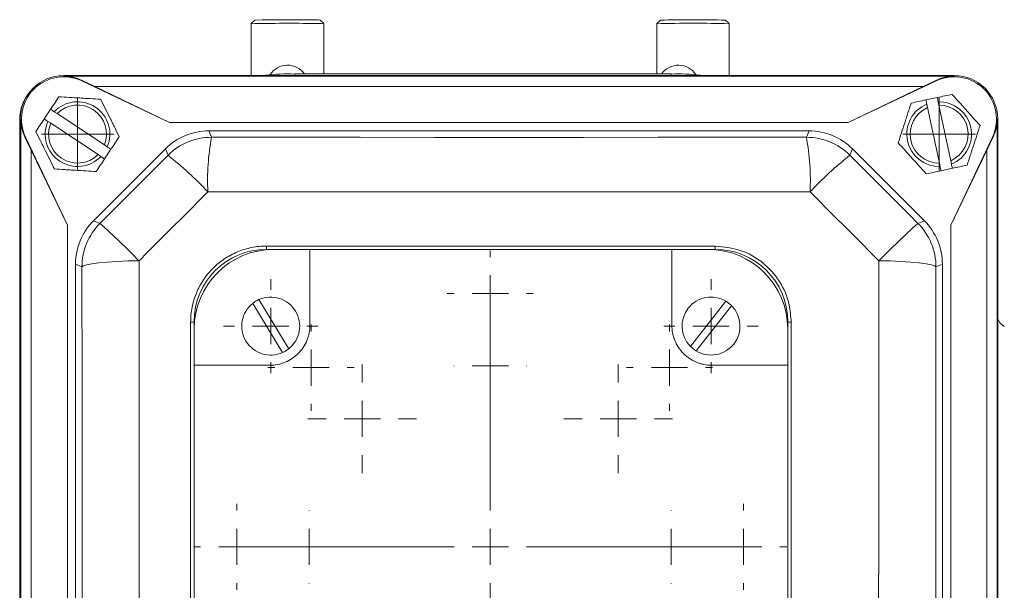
# Model space of a CAD drawing. Header units: millimetres. Extents: x 62 to 845, y 148 to 834.
# Tile 9 of 27: x 113 to 249, y 269 to 348. Entities that reach past the tile are written whole.
import ezdxf

# ---------------------------------------------------------------- set-up
doc = ezdxf.new("R2010")
doc.units = ezdxf.units.MM

# ---------------------------------------------------------------- blocks, each defined once
blk = doc.blocks.new('SW_CENTERMARKSYMBOL_7')
at = {"color": 0, "linetype": 'Continuous', "lineweight": 0}
for p, q in [((0, 5), (0, 35)), ((0, 0), (0, 2.5)), ((-5, 0), (-35, 0)), ((0, 0), (-2.5, 0)), ((0, 0), (0, -2.5)), ((0, 0), (2.5, 0)), ((5, 0), (35, 0)), ((0, -5), (0, -35))]:
    blk.add_line(p, q, dxfattribs=at)
blk = doc.blocks.new('SW_CENTERMARKSYMBOL_8')
at = {"color": 0, "linetype": 'Continuous', "lineweight": 0}
for p, q in [((0, 5), (0, 7.5)), ((0, 0), (0, 2.5)), ((-5, 0), (-7.5, 0)), ((0, 0), (-2.5, 0)), ((0, 0), (0, -2.5)), ((0, 0), (2.5, 0)), ((5, 0), (7.5, 0)), ((0, -5), (0, -7.5))]:
    blk.add_line(p, q, dxfattribs=at)
blk = doc.blocks.new('SW_CENTERMARKSYMBOL_10')
at = {"color": 0, "linetype": 'Continuous', "lineweight": 0}
for p, q in [((0, 5), (0, 7.5)), ((0, 0), (0, 2.5)), ((-5, 0), (-7.5, 0)), ((0, 0), (-2.5, 0)), ((0, 0), (0, -2.5)), ((0, 0), (2.5, 0)), ((5, 0), (7.5, 0)), ((0, -5), (0, -7.5))]:
    blk.add_line(p, q, dxfattribs=at)
blk = doc.blocks.new('SW_CENTERMARKSYMBOL_11')
at = {"color": 0, "linetype": 'Continuous', "lineweight": 0}
for p, q in [((0, 5), (0, 5.95)), ((0, 0), (0, 2.5)), ((-5, 0), (-5.95, 0)), ((0, 0), (-2.5, 0)), ((0, 0), (0, -2.5)), ((0, 0), (2.5, 0)), ((5, 0), (5.95, 0)), ((0, -5), (0, -5.95))]:
    blk.add_line(p, q, dxfattribs=at)
blk = doc.blocks.new('SW_CENTERMARKSYMBOL_12')
at = {"color": 0, "linetype": 'Continuous', "lineweight": 0}
for p, q in [((0, 5), (0, 5.05)), ((0, 0), (0, 2.5)), ((-5, 0), (-5.05, 0)), ((0, 0), (-2.5, 0)), ((0, 0), (0, -2.5)), ((0, 0), (2.5, 0)), ((5, 0), (5.05, 0)), ((0, -5), (0, -5.05))]:
    blk.add_line(p, q, dxfattribs=at)
blk = doc.blocks.new('SW_CENTERMARKSYMBOL_13')
at = {"color": 0, "linetype": 'Continuous', "lineweight": 0}
for p, q in [((0, 5), (0, 5.95)), ((0, 0), (0, 2.5)), ((-5, 0), (-5.95, 0)), ((0, 0), (-2.5, 0)), ((0, 0), (0, -2.5)), ((0, 0), (2.5, 0)), ((5, 0), (5.95, 0)), ((0, -5), (0, -5.95))]:
    blk.add_line(p, q, dxfattribs=at)
blk = doc.blocks.new('SW_CENTERMARKSYMBOL_14')
at = {"color": 0, "linetype": 'Continuous', "lineweight": 0}
for p, q in [((0, 5), (0, 5.95)), ((0, 0), (0, 2.5)), ((-5, 0), (-5.95, 0)), ((0, 0), (-2.5, 0)), ((0, 0), (0, -2.5)), ((0, 0), (2.5, 0)), ((5, 0), (5.95, 0)), ((0, -5), (0, -5.95))]:
    blk.add_line(p, q, dxfattribs=at)
blk = doc.blocks.new('SW_CENTERMARKSYMBOL_15')
at = {"color": 0, "linetype": 'Continuous', "lineweight": 0}
for p, q in [((0, 5), (0, 5.05)), ((0, 0), (0, 2.5)), ((-5, 0), (-5.05, 0)), ((0, 0), (-2.5, 0)), ((0, 0), (0, -2.5)), ((0, 0), (2.5, 0)), ((5, 0), (5.05, 0)), ((0, -5), (0, -5.05))]:
    blk.add_line(p, q, dxfattribs=at)
blk = doc.blocks.new('SW_CENTERMARKSYMBOL_16')
at = {"color": 0, "linetype": 'Continuous', "lineweight": 0}
for p, q in [((0, 5), (0, 5.95)), ((0, 0), (0, 2.5)), ((-5, 0), (-5.95, 0)), ((0, 0), (-2.5, 0)), ((0, 0), (0, -2.5)), ((0, 0), (2.5, 0)), ((5, 0), (5.95, 0)), ((0, -5), (0, -5.95))]:
    blk.add_line(p, q, dxfattribs=at)
blk = doc.blocks.new('SW_CENTERMARKSYMBOL_17')
at = {"color": 0, "linetype": 'Continuous', "lineweight": 0}
for p, q in [((0, 5), (0, 5.95)), ((0, 0), (0, 2.5)), ((-5, 0), (-5.95, 0)), ((0, 0), (-2.5, 0)), ((0, 0), (0, -2.5)), ((0, 0), (2.5, 0)), ((5, 0), (5.95, 0)), ((0, -5), (0, -5.95))]:
    blk.add_line(p, q, dxfattribs=at)
blk = doc.blocks.new('SW_CENTERMARKSYMBOL_18')
at = {"color": 0, "linetype": 'Continuous', "lineweight": 0}
for p, q in [((0, 5), (0, 5.05)), ((0, 0), (0, 2.5)), ((-5, 0), (-5.05, 0)), ((0, 0), (-2.5, 0)), ((0, 0), (0, -2.5)), ((0, 0), (2.5, 0)), ((5, 0), (5.05, 0)), ((0, -5), (0, -5.05))]:
    blk.add_line(p, q, dxfattribs=at)
blk = doc.blocks.new('SW_CENTERMARKSYMBOL_23')
at = {"color": 0, "linetype": 'Continuous', "lineweight": 0}
for p, q in [((0, 2.5), (0, 5)), ((0, 0), (0, 2.5)), ((-2.5, 0), (-5, 0)), ((0, 0), (-2.5, 0)), ((0, 0), (0, -2.5)), ((0, 0), (2.5, 0)), ((2.5, 0), (5, 0)), ((0, -2.5), (0, -5))]:
    blk.add_line(p, q, dxfattribs=at)
blk = doc.blocks.new('SW_CENTERMARKSYMBOL_25')
at = {"color": 0, "linetype": 'Continuous', "lineweight": 0}
for p, q in [((0, 2.5), (0, 5)), ((0, 0), (0, 2.5)), ((-2.5, 0), (-5, 0)), ((0, 0), (-2.5, 0)), ((0, 0), (0, -2.5)), ((0, 0), (2.5, 0)), ((2.5, 0), (5, 0)), ((0, -2.5), (0, -5))]:
    blk.add_line(p, q, dxfattribs=at)
blk = doc.blocks.new('SW_CENTERMARKSYMBOL_29')
at = {"color": 0, "linetype": 'Continuous', "lineweight": 0}
for p, q in [((0, 5), (0, 6.5)), ((0, 0), (0, 2.5)), ((-5, 0), (-6.5, 0)), ((0, 0), (-2.5, 0)), ((0, 0), (0, -2.5)), ((0, 0), (2.5, 0)), ((5, 0), (6.5, 0)), ((0, -5), (0, -6.5))]:
    blk.add_line(p, q, dxfattribs=at)
blk = doc.blocks.new('SW_CENTERMARKSYMBOL_30')
at = {"color": 0, "linetype": 'Continuous', "lineweight": 0}
for p, q in [((0, 5), (0, 6.5)), ((0, 0), (0, 2.5)), ((-5, 0), (-6.5, 0)), ((0, 0), (-2.5, 0)), ((0, 0), (0, -2.5)), ((0, 0), (2.5, 0)), ((5, 0), (6.5, 0)), ((0, -5), (0, -6.5))]:
    blk.add_line(p, q, dxfattribs=at)

msp = doc.modelspace()

# ---------------------------------------------------------------- linework, layer by layer
at = {"color": 7, "linetype": 'Continuous', "lineweight": 15}
for p, q in [((145.32, 347.56), (144.82, 347.06)), ((144.82, 347.06), (144.82, 339.89)), ((154.82, 347.06), (154.32, 347.56)), ((154.82, 340.11), (154.82, 347.06)), ((201.32, 347.56), (200.82, 347.06)), ((200.82, 347.06), (200.82, 340.11)), ((210.82, 347.06), (210.32, 347.56)), ((210.82, 339.89), (210.82, 347.06)), ((150.82, 340.11), (202.82, 340.11)), ((118.91, 339.8), (118.91, 339.89)), ((241.91, 339.89), (118.91, 339.89)), ((118.91, 339.89), (241.91, 339.89)), ((118.91, 339.8), (241.91, 339.8)), ((121.4, 339.15), (121.44, 339.23)), ((121.4, 339.15), (133.54, 333.39)), ((123.21, 338.39), (121.44, 339.23)), ((146.82, 339.97), (146.82, 339.89)), ((206.82, 339.97), (206.82, 339.89)), ((227.27, 333.39), (239.41, 339.15)), ((239.37, 339.23), (237.6, 338.39)), ((239.41, 339.15), (239.37, 339.23)), ((241.91, 339.8), (241.91, 339.89)), ((133.54, 333.39), (123.21, 338.39)), ((123.21, 338.39), (237.6, 338.39)), ((237.6, 338.39), (227.27, 333.39)), ((238, 336.53), (239.56, 336.86)), ((238.12, 335.94), (238.22, 335.47)), ((239.79, 335.8), (239.69, 336.27)), ((116.21, 333.89), (117.09, 335.23)), ((117.99, 334.63), (117.59, 334.9)), ((124.53, 330.31), (117.99, 334.63)), ((238.22, 335.47), (239.85, 327.8)), ((241.41, 328.13), (239.79, 335.8)), ((112.83, 333.8), (112.83, 247.36)), ((112.99, 333.89), (112.91, 333.89)), ((112.91, 333.89), (112.91, 155.89)), ((112.91, 155.89), (112.91, 333.89)), ((112.99, 155.89), (112.99, 333.89)), ((116.71, 333.56), (117.11, 333.3)), ((117.11, 333.3), (123.65, 328.97)), ((133.54, 333.39), (227.27, 333.39)), ((247.82, 333.89), (247.9, 333.89)), ((247.82, 333.89), (247.82, 155.89)), ((247.9, 155.89), (247.9, 333.89)), ((247.91, 333.89), (247.91, 155.89)), ((138.96, 332.25), (139.33, 331.37)), ((221.85, 332.25), (138.96, 332.25)), ((221.48, 331.37), (221.85, 332.25)), ((113.64, 331.39), (113.56, 331.35)), ((113.56, 331.35), (114.41, 329.58)), ((119.41, 319.25), (113.64, 331.39)), ((247.17, 331.39), (241.41, 319.25)), ((246.41, 329.58), (247.25, 331.35)), ((247.17, 331.39), (247.25, 331.35)), ((114.41, 329.58), (119.41, 319.25)), ((114.41, 160.2), (114.41, 329.58)), ((132.95, 329.76), (123.03, 319.84)), ((124.93, 330.04), (124.53, 330.31)), ((125.43, 329.71), (124.55, 328.38)), ((133.32, 328.88), (132.95, 329.76)), ((227.86, 329.76), (227.49, 328.88)), ((237.78, 319.84), (227.86, 329.76)), ((241.41, 319.25), (246.41, 329.58)), ((246.41, 329.58), (246.41, 160.2)), ((123.65, 328.97), (124.05, 328.7)), ((239.85, 327.8), (239.95, 327.33)), ((241.51, 327.66), (241.41, 328.13)), ((241.64, 327.08), (240.07, 326.74)), ((123.03, 319.84), (123.92, 319.47)), ((236.89, 319.47), (237.78, 319.84)), ((119.41, 170.53), (119.41, 319.25)), ((241.41, 319.25), (241.41, 170.53)), ((208.91, 315.89), (146.91, 315.89)), ((146.93, 316.34), (208.89, 316.34)), ((147.91, 315.88), (152.91, 315.88)), ((152.91, 315.88), (152.91, 305.39)), ((152.91, 315.88), (202.91, 315.88)), ((202.91, 305.39), (202.91, 315.88)), ((202.91, 315.88), (207.91, 315.88)), ((120.54, 313.83), (120.54, 175.94)), ((121.43, 313.46), (120.54, 313.83)), ((240.27, 313.83), (239.38, 313.46)), ((240.27, 175.94), (240.27, 313.83)), ((145.87, 308.95), (149.99, 302.16)), ((205.46, 302.49), (210.38, 308.72)), ((149.13, 301.64), (145.01, 308.43)), ((211.16, 308.1), (206.25, 301.87)), ((136.44, 243.89), (136.44, 305.84)), ((136.91, 305.89), (136.91, 243.89)), ((136.92, 299.89), (136.92, 304.89)), ((218.9, 304.89), (218.9, 299.89)), ((218.91, 243.89), (218.91, 305.89)), ((219.38, 305.84), (219.38, 243.89)), ((136.92, 249.89), (136.92, 299.89)), ((147.41, 299.89), (136.92, 299.89)), ((218.9, 299.89), (208.41, 299.89)), ((218.9, 299.89), (218.9, 249.89))]:
    msp.add_line(p, q, dxfattribs=at)
at = {"color": 8, "linetype": 'Continuous', "lineweight": 15}
for p, q in [((150.82, 340.11), (150.82, 339.89)), ((202.82, 340.11), (202.82, 339.89))]:
    msp.add_line(p, q, dxfattribs=at)
at = {"color": 7, "linetype": 'Continuous', "lineweight": 15, "flags": 128}
for points in [[(139.33, 331.37), (149.59, 331.36), (159.86, 331.36), (170.13, 331.35), (180.41, 331.35), (190.68, 331.35), (200.95, 331.36), (211.22, 331.36), (221.48, 331.37)], [(123.92, 319.47), (125.09, 320.65), (126.27, 321.83), (127.44, 323), (128.62, 324.18), (129.79, 325.35), (130.97, 326.53), (132.14, 327.7), (133.32, 328.88)], [(227.49, 328.88), (228.67, 327.7), (229.84, 326.53), (231.02, 325.35), (232.19, 324.18), (233.37, 323), (234.54, 321.83), (235.72, 320.65), (236.89, 319.47)], [(138.82, 323.83), (137.63, 322.64), (136.45, 321.45), (135.26, 320.26), (134.07, 319.07), (132.88, 317.88), (131.69, 316.69), (130.5, 315.5), (129.31, 314.31)], [(221.99, 323.83), (211.6, 323.82), (201.21, 323.82), (190.81, 323.81), (180.41, 323.81), (170, 323.81), (159.6, 323.82), (149.21, 323.82), (138.82, 323.83)], [(231.5, 314.31), (230.31, 315.5), (229.12, 316.69), (227.93, 317.88), (226.74, 319.07), (225.56, 320.26), (224.37, 321.45), (223.18, 322.64), (221.99, 323.83)], [(129.31, 314.31), (127.76, 314.28), (126.28, 314.22), (124.92, 314.14), (123.74, 314.04), (122.77, 313.91), (122.05, 313.77), (121.6, 313.62), (121.43, 313.46)], [(129.31, 314.31), (129.33, 296.99), (129.34, 279.64), (129.35, 262.27), (129.36, 244.89), (129.35, 227.51), (129.34, 210.14), (129.33, 192.79), (129.31, 175.47)], [(231.5, 175.47), (231.48, 192.79), (231.47, 210.14), (231.46, 227.51), (231.46, 244.89), (231.46, 262.27), (231.47, 279.64), (231.48, 296.99), (231.5, 314.31)], [(239.38, 313.46), (239.21, 313.62), (238.76, 313.77), (238.04, 313.91), (237.07, 314.04), (235.89, 314.14), (234.53, 314.22), (233.06, 314.28), (231.5, 314.31)], [(121.43, 176.31), (121.45, 193.42), (121.46, 210.56), (121.47, 227.72), (121.48, 244.89), (121.47, 262.06), (121.46, 279.22), (121.45, 296.36), (121.43, 313.46)], [(239.38, 313.46), (239.36, 296.36), (239.35, 279.22), (239.34, 262.06), (239.34, 244.89), (239.34, 227.72), (239.35, 210.56), (239.36, 193.42), (239.38, 176.31)]]:
    msp.add_lwpolyline(points, dxfattribs=at)
at = {"color": 7, "linetype": 'Continuous', "lineweight": 15}
for centre, radius, start, end in [((150.05, 89.5), 257.61, 89.2009, 91.1639), ((150.04, 108.84), 238.76, 89.2269, 91.133), ((153.5, 335.18), 12.4, 86.2054, 91.0902), ((153.89, 332.86), 14.22, 86.2626, 90.9964), ((205.82, 143.25), 203.87, 88.5946, 91.4054), ((205.82, 148.06), 199.54, 88.7078, 91.2922), ((149.82, 311.35), 28.77, 88.0107, 95.987), ((149.82, 338.45), 2.88, 35.2433, 146.3462), ((203.82, 338.45), 2.88, 33.6538, 144.7567), ((203.82, 311.35), 28.77, 84.013, 91.9893), ((118.91, 333.89), 6, 90, 180), ((118.91, 333.89), 6, 90, 180), ((118.91, 333.89), 5.83, 64.6063, 205.3937), ((118.91, 333.89), 5.91, 64.6063, 90), ((241.91, 333.89), 5.91, 90, 115.3937), ((241.91, 333.89), 5.83, 334.6063, 115.3937), ((241.91, 333.89), 6, 0, 90), ((241.91, 333.89), 6, 0, 90), ((118.82, 333.8), 5.99, 139.2811, 180), ((120.82, 331.8), 4.47, 336.8183, 136.2194), ((239.82, 331.8), 4.47, 112.2653, 271.6664), ((239.82, 331.8), 4.47, 292.2653, 91.6664), ((120.82, 331.8), 4, 338.0558, 134.9819), ((239.82, 331.8), 4, 113.5028, 270.4289), ((239.82, 331.8), 4, 293.5028, 90.4289), ((118.91, 333.89), 5.91, 180, 205.3937), ((120.82, 331.8), 4.47, 156.8183, 316.2194), ((120.82, 331.8), 4, 158.0558, 314.9819), ((241.91, 333.89), 5.91, 334.6063, 0), ((139.33, 322.87), 8.5, 90.0045, 134.9955), ((170.43, 325.5), 31.65, 169.3124, 183.0259), ((190.38, 325.5), 31.65, 356.9741, 10.6876), ((221.48, 322.87), 8.5, 45.0045, 89.9955), ((103.25, 290.59), 48.68, 43.0597, 51.8615), ((257.56, 290.59), 48.68, 128.1385, 136.9403), ((129.93, 313.46), 8.5, 135.0044, 179.9956), ((58.27, 245.61), 98.82, 44.0425, 48.3723), ((302.54, 245.61), 98.82, 131.6277, 135.9575), ((230.88, 313.46), 8.5, 0.0045, 44.9956), ((146.91, 305.89), 10, 90, 180), ((147.91, 304.89), 10.99, 90, 180), ((144.66, 316.23), 2.27, 351.2629, 2.6395), ((207.91, 304.89), 10.99, 0, 90), ((211.54, 316.23), 2.66, 177.7471, 187.4418), ((208.91, 305.89), 10, 0, 90), ((147.5, 305.29), 4, 114.0575, 128.419), ((147.5, 305.29), 4, 308.419, 114.0575), ((208.31, 305.29), 4, 58.9155, 224.5539), ((208.31, 305.29), 4, 44.5539, 58.9155), ((147.5, 305.29), 4, 128.419, 294.0575), ((208.31, 305.29), 4, 238.9155, 44.5539), ((136.55, 307.19), 1.35, 265.2744, 285.3429), ((219.27, 307.2), 1.36, 254.7267, 274.736), ((147.5, 305.29), 4, 294.0575, 308.419), ((208.31, 305.29), 4, 224.5539, 238.9155)]:
    msp.add_arc(centre, radius, start, end, dxfattribs=at)
for centre, major_axis, ratio, start_param, end_param in [((138.96, 323.75), (-3.25, 7.85), 0.999894, 5.890524, 6.675847), ((221.85, 323.75), (3.25, 7.85), 0.999894, 5.890524, 6.675847), ((129.04, 313.83), (-7.85, 3.25), 0.999894, 5.890524, 6.675847), ((231.77, 313.83), (7.85, 3.25), 0.999894, 5.890524, 6.675847), ((249.81, 306.98), (1.42, 1.42), 0.998783, 2.670647, 3.409685)]:
    msp.add_ellipse(centre, major_axis=major_axis, ratio=ratio, start_param=start_param, end_param=end_param, dxfattribs=at)
for points in [[(239.56, 336.86), (240.26, 337.01), (240.94, 337.15), (241.61, 337.29)], [(238, 336.53), (238.04, 336.33), (238.08, 336.14), (238.12, 335.94)], [(239.69, 336.27), (239.65, 336.47), (239.61, 336.66), (239.56, 336.86)], [(117.59, 334.9), (117.42, 335.01), (117.26, 335.12), (117.09, 335.23)], [(116.21, 333.89), (115.81, 333.3), (115.43, 332.72), (115.06, 332.15)], [(116.21, 333.89), (116.37, 333.78), (116.54, 333.67), (116.71, 333.56)], [(125.43, 329.71), (125.26, 329.82), (125.1, 329.93), (124.93, 330.04)], [(124.55, 328.38), (124.15, 327.78), (123.77, 327.2), (123.4, 326.63)], [(124.05, 328.7), (124.22, 328.59), (124.38, 328.48), (124.55, 328.38)], [(239.95, 327.33), (239.99, 327.13), (240.03, 326.94), (240.07, 326.74)], [(241.64, 327.08), (241.6, 327.27), (241.56, 327.46), (241.51, 327.66)], [(241.64, 327.08), (242.34, 327.22), (243.01, 327.37), (243.68, 327.51)]]:
    msp.add_open_spline(points, degree=3, dxfattribs=at)
for points, knots in [([(241.61, 337.29), (242.24, 336.59), (242.88, 335.88), (243.7, 334.97), (243.86, 334.78), (244.19, 334.42), (244.35, 334.24), (244.83, 333.7), (245.15, 333.35), (245.47, 333)], [0, 0, 0, 0, 0.5, 0.5, 0.625, 0.625, 0.75, 0.75, 1, 1, 1, 1]), ([(118.24, 336.97), (118.05, 336.68), (117.86, 336.39), (117.48, 335.81), (117.28, 335.52), (117.09, 335.23)], [0, 0, 0, 0, 0.5, 0.5, 1, 1, 1, 1]), ([(118.24, 336.97), (119.18, 336.91), (120.14, 336.85), (121.36, 336.78), (121.61, 336.76), (122.09, 336.73), (122.34, 336.72), (123.06, 336.67), (123.53, 336.64), (124, 336.62)], [0, 0, 0, 0, 0.5, 0.5, 0.625, 0.625, 0.75, 0.75, 1, 1, 1, 1]), ([(124, 336.62), (124.42, 335.77), (124.85, 334.92), (125.4, 333.82), (125.51, 333.6), (125.73, 333.16), (125.84, 332.94), (126.16, 332.3), (126.37, 331.87), (126.58, 331.45)], [0, 0, 0, 0, 0.5, 0.5, 0.625, 0.625, 0.75, 0.75, 1, 1, 1, 1]), ([(234.17, 330.6), (234.46, 331.5), (234.76, 332.41), (235.14, 333.58), (235.21, 333.81), (235.37, 334.27), (235.44, 334.51), (235.66, 335.19), (235.81, 335.64), (235.96, 336.09)], [0, 0, 0, 0, 0.5, 0.5, 0.625, 0.625, 0.75, 0.75, 1, 1, 1, 1]), ([(235.96, 336.09), (236.29, 336.16), (236.63, 336.24), (237.31, 336.38), (237.66, 336.45), (238, 336.53)], [0, 0, 0, 0, 0.5, 0.5, 1, 1, 1, 1]), ([(117.63, 326.99), (117.21, 327.83), (116.79, 328.68), (116.24, 329.78), (116.13, 330), (115.91, 330.44), (115.8, 330.66), (115.48, 331.3), (115.27, 331.73), (115.06, 332.15)], [0, 0, 0, 0, 0.5, 0.5, 0.625, 0.625, 0.75, 0.75, 1, 1, 1, 1]), ([(245.47, 333), (245.17, 332.1), (244.88, 331.19), (244.5, 330.02), (244.42, 329.79), (244.27, 329.33), (244.2, 329.1), (243.97, 328.41), (243.83, 327.96), (243.68, 327.51)], [0, 0, 0, 0, 0.5, 0.5, 0.625, 0.625, 0.75, 0.75, 1, 1, 1, 1]), ([(126.58, 331.45), (126.39, 331.17), (126.2, 330.88), (125.82, 330.29), (125.62, 330), (125.43, 329.71)], [0, 0, 0, 0, 0.5, 0.5, 1, 1, 1, 1]), ([(238.03, 326.31), (237.4, 327.01), (236.76, 327.72), (235.94, 328.64), (235.78, 328.82), (235.45, 329.18), (235.29, 329.36), (234.8, 329.9), (234.49, 330.25), (234.17, 330.6)], [0, 0, 0, 0, 0.5, 0.5, 0.625, 0.625, 0.75, 0.75, 1, 1, 1, 1]), ([(123.4, 326.63), (122.46, 326.69), (121.5, 326.75), (120.28, 326.82), (120.03, 326.84), (119.54, 326.87), (119.3, 326.88), (118.58, 326.93), (118.1, 326.96), (117.63, 326.99)], [0, 0, 0, 0, 0.5, 0.5, 0.625, 0.625, 0.75, 0.75, 1, 1, 1, 1]), ([(238.03, 326.31), (238.36, 326.38), (238.7, 326.45), (239.39, 326.6), (239.73, 326.67), (240.07, 326.74)], [0, 0, 0, 0, 0.5, 0.5, 1, 1, 1, 1]), ([(136.44, 305.84), (136.44, 306.54), (136.5, 307.21), (136.7, 308.22), (136.79, 308.55), (136.98, 309.21), (137.1, 309.54), (137.5, 310.49), (137.82, 311.09), (138.39, 311.95), (138.59, 312.22), (139.03, 312.76), (139.26, 313.01), (139.99, 313.74), (140.51, 314.18), (141.37, 314.75), (141.67, 314.93), (142.28, 315.26), (142.9, 315.55), (143.54, 315.78), (144.2, 315.98), (144.53, 316.07), (145.55, 316.27), (146.24, 316.34), (146.93, 316.34)], [0, 0, 0, 0, 0.125, 0.125, 0.1875, 0.1875, 0.25, 0.25, 0.375, 0.375, 0.4375, 0.4375, 0.5, 0.5, 0.625, 0.625, 0.6875, 0.6875, 0.75, 0.8125, 0.8125, 0.875, 0.875, 1, 1, 1, 1]), ([(208.89, 316.34), (210.06, 316.22), (212.41, 315.99), (215.54, 314.2), (217.92, 311.55), (219.19, 308.6), (219.32, 306.64), (219.38, 305.84)], [0, 0, 0, 0, 0.213596, 0.4272, 0.640671, 0.854566, 1, 1, 1, 1]), ([(152.91, 305.39), (152.91, 305.03), (152.87, 304.67), (152.77, 304.14), (152.72, 303.97), (152.62, 303.62), (152.56, 303.45), (152.35, 302.95), (152.18, 302.64), (151.78, 302.04), (151.55, 301.75), (151.04, 301.25), (150.76, 301.02), (150.16, 300.62), (149.84, 300.44), (149.18, 300.17), (148.83, 300.06), (148.13, 299.92), (147.77, 299.89), (147.41, 299.89)], [0, 0, 0, 0, 0.125, 0.125, 0.1875, 0.1875, 0.25, 0.25, 0.375, 0.375, 0.5, 0.5, 0.625, 0.625, 0.75, 0.75, 0.875, 0.875, 1, 1, 1, 1]), ([(208.41, 299.89), (208.04, 299.89), (207.69, 299.92), (207.16, 300.03), (206.99, 300.07), (206.64, 300.18), (206.47, 300.24), (205.97, 300.44), (205.65, 300.61), (205.06, 301.01), (204.77, 301.24), (204.26, 301.75), (204.04, 302.03), (203.63, 302.63), (203.46, 302.95), (203.19, 303.61), (203.08, 303.96), (202.94, 304.67), (202.91, 305.03), (202.91, 305.39)], [0, 0, 0, 0, 0.125, 0.125, 0.1875, 0.1875, 0.25, 0.25, 0.375, 0.375, 0.5, 0.5, 0.625, 0.625, 0.75, 0.75, 0.875, 0.875, 1, 1, 1, 1])]:
    msp.add_open_spline(points, degree=3, knots=knots, dxfattribs=at)

# ---------------------------------------------------------------- block references
at = {"color": 7, "linetype": 'Continuous', "lineweight": 0}
for name, p in [('SW_CENTERMARKSYMBOL_25', (120.82, 331.8)), ('SW_CENTERMARKSYMBOL_23', (239.82, 331.8)), ('SW_CENTERMARKSYMBOL_14', (177.82, 309.8)), ('SW_CENTERMARKSYMBOL_29', (147.5, 305.29)), ('SW_CENTERMARKSYMBOL_30', (208.31, 305.29)), ('SW_CENTERMARKSYMBOL_7', (177.82, 274.8)), ('SW_CENTERMARKSYMBOL_13', (153.07, 299.55)), ('SW_CENTERMARKSYMBOL_15', (177.82, 299.8)), ('SW_CENTERMARKSYMBOL_16', (202.57, 299.55)), ('SW_CENTERMARKSYMBOL_10', (160.14, 292.48)), ('SW_CENTERMARKSYMBOL_8', (195.5, 292.48)), ('SW_CENTERMARKSYMBOL_11', (142.82, 274.8)), ('SW_CENTERMARKSYMBOL_17', (212.82, 274.8)), ('SW_CENTERMARKSYMBOL_12', (152.82, 274.8)), ('SW_CENTERMARKSYMBOL_18', (202.82, 274.8))]:
    msp.add_blockref(name, p, dxfattribs=at)

doc.saveas('drawing.dxf')
